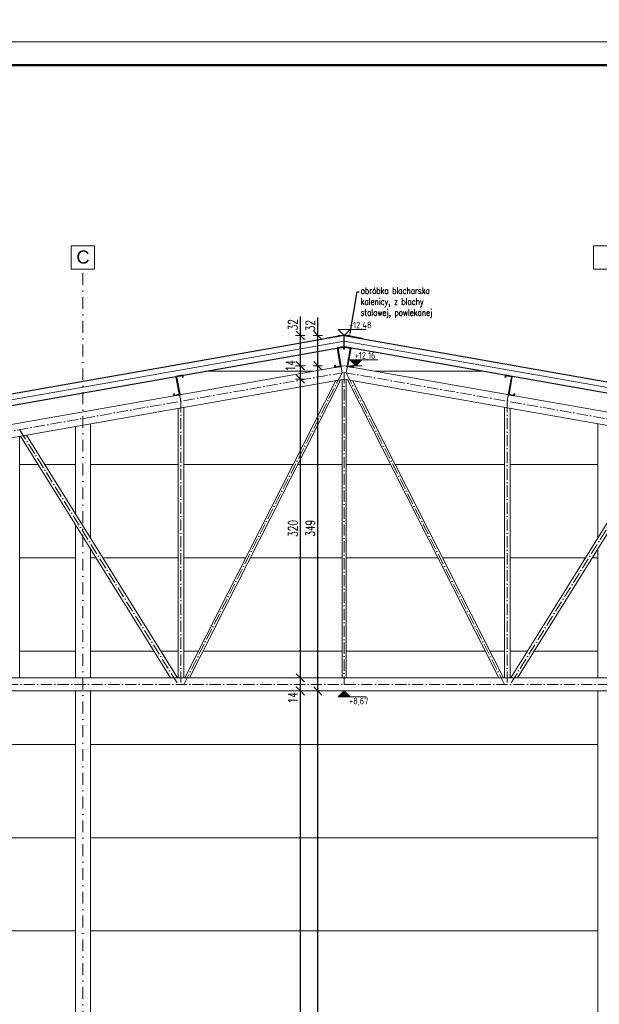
# Model space of a CAD drawing. Header units: millimetres. Extents: x 16720 to 74016, y 25810 to 81213.
# Tile 192 of 256: x 33399 to 34020, y 42804 to 43860. Entities that reach past the tile are written whole.
import ezdxf
from ezdxf import colors
from ezdxf.entities.mleader import LeaderData, LeaderLine
from ezdxf.math import Vec2, Vec3

# ---------------------------------------------------------------- set-up
doc = ezdxf.new("R2010")
doc.units = ezdxf.units.MM
doc.linetypes.add('ACAD_ISO10W100', pattern=[18, 12, -3, 0, -3])
doc.linetypes.add('DASHDOTX2', pattern=[50.8, 25.4, -12.7, 0, -12.7])
for name, color, linetype, lineweight in [('1', 7, 'Continuous', 9), ('_CIENKIE', 35, 'Continuous', 5), ('_IZOLACJA TERM.', 94, 'BATTING', 9), ('_L OPISY', 110, 'Continuous', 9), ('_OBRÓBKA BLACHARSKA', 182, 'Continuous', 13), ('_OPISY', 110, 'Continuous', 9), ('_OŚ', 165, 'DASHDOTX2', 9), ('_PŁYTA WARSTWOWA', 70, 'Continuous', 25), ('_RAMKA', 212, 'Continuous', 9), ('_STAL', 113, 'Continuous', 35), ('_WIDOKOWE', 252, 'Continuous', 9), ('_WYMIAR', 151, 'Continuous', 9)]:
    doc.layers.add(name, color=color, linetype=linetype, lineweight=lineweight)
doc.styles.add('_PRZEKRÓJ 12', font='ARIALNB.TTF', dxfattribs={"height": 12})
doc.styles.add('ISO', font='isocp.shx')
doc.styles.add('ROMANS', font='romans.shx', dxfattribs={"width": 0.8, "height": 17})
doc.styles.add('ROMANS 50', font='romans.shx', dxfattribs={"width": 0.7, "height": 10})
doc.styles.get("Standard").update_dxf_attribs({"font": 'arial.ttf'})
doc.linetypes.add('BATTING', pattern='A,0.00254,-2.54,[134,ltypeshp.shx,S=2.54,R=0,X=-2.54,Y=0],-5.08,[134,ltypeshp.shx,S=2.54,R=180,X=2.54,Y=0],-2.54', length=10.16254)
doc.dimstyles.new('DOM w 50', dxfattribs={"dimscale": 3, "dimtxt": 10, "dimasz": 0.3, "dimexe": 1.25, "dimexo": 2, "dimgap": 1, "dimtad": 1, "dimdec": 0, "dimtxsty": 'ROMANS 50', "dimblk1": 'wymgreg', "dimblk2": 'wymgregII', "dimsah": 1, "dimcen": 2.5, "dimdle": 1, "dimse1": 1, "dimse2": 1, "dimclre": 254, "dimadec": 0, "dimazin": 0, "dimtfac": 1, "dimtdec": 0, "dimtix": 1, "dimtmove": 1, "dimatfit": 3, "dimfxl": 1.25, "dimarcsym": 0})

# ---------------------------------------------------------------- blocks, each defined once
blk = doc.blocks.new('KOTA WYS')
at = {"layer": '_OPISY'}
blk.add_line((-13, -13.1), (13, -13.1), dxfattribs=at)
blk.add_lwpolyline([(13, -0.1), (0, -13.1), (-13, -0.1), (47, -0.1)], dxfattribs=at)
at = {"layer": '_OPISY', "style": '_PRZEKRÓJ 12'}
blk.add_attdef('POZWYK', (9.6, 2.2), '', height=12, dxfattribs=at)
blk = doc.blocks.new('wymgreg')
at = {"layer": '1'}
for p, q in [((0, 0), (-4.9, -4.9)), ((4.8, 0), (-3.9, 0)), ((0, 5.7), (0, -5.7)), ((0, 0), (4.9, 4.9))]:
    blk.add_line(p, q, dxfattribs=at)
blk = doc.blocks.new('wymgregII')
at = {"layer": '1', "rotation": 180}
blk.add_blockref('wymgreg', (0, 0), dxfattribs=at)
blk = doc.blocks.new('*D6470')
at = {"layer": '_WYMIAR', "color": 0, "lineweight": -2}
blk.add_line((35393.8, 43265.2), (35393.8, 43520.3), dxfattribs=at)
at = {"layer": 'Defpoints', "color": 0}
for p in [(33746.7, 43521.2), (35393.8, 43521.2), (35203.3, 43264.3)]:
    blk.add_point(p, dxfattribs=at)
at = {"layer": '_WYMIAR', "color": 0, "linetype": 'ByBlock', "lineweight": -2, "xscale": 0.8999999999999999, "yscale": 0.8999999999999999, "zscale": 0.8999999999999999}
for name, p, rotation in [('wymgregII', (35393.8, 43521.2), 90), ('wymgreg', (35393.8, 43264.3), 270)]:
    blk.add_blockref(name, p, dxfattribs=dict(at, rotation=rotation))
at = {"layer": '_WYMIAR', "color": 0, "insert": (35385.8, 43392.7), "char_height": 10, "attachment_point": 5, "rotation": 90, "style": 'ROMANS 50'}
blk.add_mtext('257', dxfattribs=at)
blk = doc.blocks.new('*D6472')
at = {"layer": '_WYMIAR', "color": 0, "lineweight": -2}
blk.add_line((35414.3, 42213.7), (35414.3, 43520.3), dxfattribs=at)
at = {"layer": 'Defpoints', "color": 0}
for p in [(33746.7, 43521.2), (35414.3, 43521.2), (35191.3, 42212.8)]:
    blk.add_point(p, dxfattribs=at)
at = {"layer": '_WYMIAR', "color": 0, "linetype": 'ByBlock', "lineweight": -2, "xscale": 0.8999999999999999, "yscale": 0.8999999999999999, "zscale": 0.8999999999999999}
for name, p, rotation in [('wymgregII', (35414.3, 43521.2), 90), ('wymgreg', (35414.3, 42212.8), 270)]:
    blk.add_blockref(name, p, dxfattribs=dict(at, rotation=rotation))
at = {"layer": '_WYMIAR', "color": 0, "insert": (35406.3, 42867), "char_height": 10, "attachment_point": 5, "rotation": 90, "style": 'ROMANS 50'}
blk.add_mtext('1308', dxfattribs=at)
blk = doc.blocks.new('*D6474')
at = {"layer": '_WYMIAR', "color": 0, "lineweight": -2}
blk.add_line((32032.6, 42148.7), (32032.6, 43520.3), dxfattribs=at)
at = {"layer": 'Defpoints', "color": 0}
for p in [(32032.6, 43521.2), (33746.7, 43521.2), (32311.7, 42147.8)]:
    blk.add_point(p, dxfattribs=at)
at = {"layer": '_WYMIAR', "color": 0, "linetype": 'ByBlock', "lineweight": -2, "xscale": 0.8999999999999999, "yscale": 0.8999999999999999, "zscale": 0.8999999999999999}
for name, p, rotation in [('wymgregII', (32032.6, 43521.2), 90), ('wymgreg', (32032.6, 42147.8), 270)]:
    blk.add_blockref(name, p, dxfattribs=dict(at, rotation=rotation))
at = {"layer": '_WYMIAR', "color": 0, "insert": (32024.6, 42834.5), "char_height": 10, "attachment_point": 5, "rotation": 90, "style": 'ROMANS 50'}
blk.add_mtext('1373', dxfattribs=at)
blk = doc.blocks.new('*D6479')
at = {"layer": '_WYMIAR', "color": 0, "lineweight": -2}
blk.add_line((32050.1, 43265.2), (32050.1, 43520.3), dxfattribs=at)
at = {"layer": 'Defpoints', "color": 0}
for p in [(32050.1, 43521.2), (33746.7, 43521.2), (32290.1, 43264.3)]:
    blk.add_point(p, dxfattribs=at)
at = {"layer": '_WYMIAR', "color": 0, "linetype": 'ByBlock', "lineweight": -2, "xscale": 0.8999999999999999, "yscale": 0.8999999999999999, "zscale": 0.8999999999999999}
for name, p, rotation in [('wymgregII', (32050.1, 43521.2), 90), ('wymgreg', (32050.1, 43264.3), 270)]:
    blk.add_blockref(name, p, dxfattribs=dict(at, rotation=rotation))
at = {"layer": '_WYMIAR', "color": 0, "insert": (32042.1, 43392.7), "char_height": 10, "attachment_point": 5, "rotation": 90, "style": 'ROMANS 50'}
blk.add_mtext('257', dxfattribs=at)
blk = doc.blocks.new('*D6482')
at = {"layer": '_WYMIAR', "color": 0, "lineweight": -2}
blk.add_line((33699.8, 42265.7), (33699.8, 43139.2), dxfattribs=at)
at = {"layer": 'Defpoints', "color": 0}
for p in [(33699.8, 43140.1), (33731.6, 43140.1), (33681.9, 42264.8)]:
    blk.add_point(p, dxfattribs=at)
at = {"layer": '_WYMIAR', "color": 0, "linetype": 'ByBlock', "lineweight": -2, "xscale": 0.8999999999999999, "yscale": 0.8999999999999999, "zscale": 0.8999999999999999}
for name, p, rotation in [('wymgregII', (33699.8, 43140.1), 90), ('wymgreg', (33699.8, 42264.8), 270)]:
    blk.add_blockref(name, p, dxfattribs=dict(at, rotation=rotation))
at = {"layer": '_WYMIAR', "color": 0, "insert": (33691.8, 42702.4), "char_height": 10, "attachment_point": 5, "rotation": 90, "style": 'ROMANS 50'}
blk.add_mtext('875', dxfattribs=at)
blk = doc.blocks.new('*D6483')
at = {"layer": '_WYMIAR', "color": 0, "lineweight": -2}
blk.add_line((33699.8, 43141), (33699.8, 43153.2), dxfattribs=at)
at = {"layer": 'Defpoints', "color": 0}
for p in [(33699.8, 43154.1), (33731.6, 43154.1), (33731.6, 43140.1)]:
    blk.add_point(p, dxfattribs=at)
at = {"layer": '_WYMIAR', "color": 0, "linetype": 'ByBlock', "lineweight": -2, "xscale": 0.8999999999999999, "yscale": 0.8999999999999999, "zscale": 0.8999999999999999}
for name, p, rotation in [('wymgregII', (33699.8, 43154.1), 90), ('wymgreg', (33699.8, 43140.1), 270)]:
    blk.add_blockref(name, p, dxfattribs=dict(at, rotation=rotation))
at = {"layer": '_WYMIAR', "color": 0, "insert": (33691.8, 43132.8), "char_height": 10, "attachment_point": 5, "rotation": 90, "style": 'ROMANS 50'}
blk.add_mtext('14', dxfattribs=at)
blk = doc.blocks.new('*D6484')
at = {"layer": '_WYMIAR', "color": 0, "lineweight": -2}
blk.add_line((33699.8, 43155), (33699.8, 43473.5), dxfattribs=at)
at = {"layer": 'Defpoints', "color": 0}
for p in [(33699.8, 43474.4), (33746.7, 43474.4), (33731.6, 43154.1)]:
    blk.add_point(p, dxfattribs=at)
at = {"layer": '_WYMIAR', "color": 0, "linetype": 'ByBlock', "lineweight": -2, "xscale": 0.8999999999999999, "yscale": 0.8999999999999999, "zscale": 0.8999999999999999}
for name, p, rotation in [('wymgregII', (33699.8, 43474.4), 90), ('wymgreg', (33699.8, 43154.1), 270)]:
    blk.add_blockref(name, p, dxfattribs=dict(at, rotation=rotation))
at = {"layer": '_WYMIAR', "color": 0, "insert": (33691.8, 43314.3), "char_height": 10, "attachment_point": 5, "rotation": 90, "style": 'ROMANS 50'}
blk.add_mtext('320', dxfattribs=at)
blk = doc.blocks.new('*D6485')
at = {"layer": '_WYMIAR', "color": 0, "lineweight": -2}
blk.add_line((33699.8, 43475.3), (33699.8, 43487.8), dxfattribs=at)
at = {"layer": 'Defpoints', "color": 0}
for p in [(33699.8, 43488.7), (33746.7, 43488.7), (33746.7, 43474.4)]:
    blk.add_point(p, dxfattribs=at)
at = {"layer": '_WYMIAR', "color": 0, "linetype": 'ByBlock', "lineweight": -2, "xscale": 0.8999999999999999, "yscale": 0.8999999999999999, "zscale": 0.8999999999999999}
for name, p, rotation in [('wymgregII', (33699.8, 43488.7), 90), ('wymgreg', (33699.8, 43474.4), 270)]:
    blk.add_blockref(name, p, dxfattribs=dict(at, rotation=rotation))
at = {"layer": '_WYMIAR', "color": 0, "insert": (33689.3, 43488.7), "char_height": 10, "attachment_point": 5, "rotation": 90, "style": 'ROMANS 50'}
blk.add_mtext('14', dxfattribs=at)
blk = doc.blocks.new('*D6486')
at = {"layer": '_WYMIAR', "color": 0, "lineweight": -2}
for p, q in [((33699.8, 43521.2), (33699.8, 43541.3)), ((33699.8, 43489.6), (33699.8, 43520.3))]:
    blk.add_line(p, q, dxfattribs=at)
at = {"layer": 'Defpoints', "color": 0}
for p in [(33699.8, 43521.2), (33746.7, 43521.2), (33746.7, 43488.7)]:
    blk.add_point(p, dxfattribs=at)
at = {"layer": '_WYMIAR', "color": 0, "linetype": 'ByBlock', "lineweight": -2, "xscale": 0.8999999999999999, "yscale": 0.8999999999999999, "zscale": 0.8999999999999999}
for name, p, rotation in [('wymgregII', (33699.8, 43521.2), 90), ('wymgreg', (33699.8, 43488.7), 270)]:
    blk.add_blockref(name, p, dxfattribs=dict(at, rotation=rotation))
at = {"layer": '_WYMIAR', "color": 0, "insert": (33691.8, 43532.6), "char_height": 10, "attachment_point": 5, "rotation": 90, "style": 'ROMANS 50'}
blk.add_mtext('32', dxfattribs=at)
blk = doc.blocks.new('*D6489')
at = {"layer": '_WYMIAR', "color": 0, "lineweight": -2}
blk.add_line((33718.5, 42273.7), (33718.5, 43139.2), dxfattribs=at)
at = {"layer": 'Defpoints', "color": 0}
for p in [(33718.5, 43140.1), (33722.1, 43140.1), (33733, 42272.8)]:
    blk.add_point(p, dxfattribs=at)
at = {"layer": '_WYMIAR', "color": 0, "linetype": 'ByBlock', "lineweight": -2, "xscale": 0.8999999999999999, "yscale": 0.8999999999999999, "zscale": 0.8999999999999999}
for name, p, rotation in [('wymgregII', (33718.5, 43140.1), 90), ('wymgreg', (33718.5, 42272.8), 270)]:
    blk.add_blockref(name, p, dxfattribs=dict(at, rotation=rotation))
at = {"layer": '_WYMIAR', "color": 0, "insert": (33710.5, 42706.4), "char_height": 10, "attachment_point": 5, "rotation": 90, "style": 'ROMANS 50'}
blk.add_mtext('867', dxfattribs=at)
blk = doc.blocks.new('*D6490')
at = {"layer": '_WYMIAR', "color": 0, "lineweight": -2}
blk.add_line((33718.5, 43141), (33718.5, 43487.8), dxfattribs=at)
at = {"layer": 'Defpoints', "color": 0}
for p in [(33718.5, 43488.7), (33746.7, 43488.7), (33722.1, 43140.1)]:
    blk.add_point(p, dxfattribs=at)
at = {"layer": '_WYMIAR', "color": 0, "linetype": 'ByBlock', "lineweight": -2, "xscale": 0.8999999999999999, "yscale": 0.8999999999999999, "zscale": 0.8999999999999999}
for name, p, rotation in [('wymgregII', (33718.5, 43488.7), 90), ('wymgreg', (33718.5, 43140.1), 270)]:
    blk.add_blockref(name, p, dxfattribs=dict(at, rotation=rotation))
at = {"layer": '_WYMIAR', "color": 0, "insert": (33710.5, 43314.4), "char_height": 10, "attachment_point": 5, "rotation": 90, "style": 'ROMANS 50'}
blk.add_mtext('349', dxfattribs=at)
blk = doc.blocks.new('*D6491')
at = {"layer": '_WYMIAR', "color": 0, "lineweight": -2}
for p, q in [((33718.5, 43521.2), (33718.5, 43540.3)), ((33718.5, 43489.6), (33718.5, 43520.3))]:
    blk.add_line(p, q, dxfattribs=at)
at = {"layer": 'Defpoints', "color": 0}
for p in [(33718.5, 43521.2), (33746.7, 43521.2), (33746.7, 43488.7)]:
    blk.add_point(p, dxfattribs=at)
at = {"layer": '_WYMIAR', "color": 0, "linetype": 'ByBlock', "lineweight": -2, "xscale": 0.8999999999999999, "yscale": 0.8999999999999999, "zscale": 0.8999999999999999}
for name, p, rotation in [('wymgregII', (33718.5, 43521.2), 90), ('wymgreg', (33718.5, 43488.7), 270)]:
    blk.add_blockref(name, p, dxfattribs=dict(at, rotation=rotation))
at = {"layer": '_WYMIAR', "color": 0, "insert": (33710.5, 43531.6), "char_height": 10, "attachment_point": 5, "rotation": 90, "style": 'ROMANS 50'}
blk.add_mtext('32', dxfattribs=at)
blk = doc.blocks.new('*D6659')
at = {"layer": '_WYMIAR', "color": 0, "lineweight": -2}
blk.add_line((32013.4, 43265.2), (32013.4, 43520.3), dxfattribs=at)
at = {"layer": 'Defpoints', "color": 0}
for p in [(32013.4, 43521.2), (33746.7, 43521.2), (32290.1, 43264.3)]:
    blk.add_point(p, dxfattribs=at)
at = {"layer": '_WYMIAR', "color": 0, "linetype": 'ByBlock', "lineweight": -2, "xscale": 0.8999999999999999, "yscale": 0.8999999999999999, "zscale": 0.8999999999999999}
for name, p, rotation in [('wymgregII', (32013.4, 43521.2), 90), ('wymgreg', (32013.4, 43264.3), 270)]:
    blk.add_blockref(name, p, dxfattribs=dict(at, rotation=rotation))
at = {"layer": '_WYMIAR', "color": 0, "insert": (32005.4, 43392.7), "char_height": 10, "attachment_point": 5, "rotation": 90, "style": 'ROMANS 50'}
blk.add_mtext('257', dxfattribs=at)
blk = doc.blocks.new('*D6663')
at = {"layer": '_WYMIAR', "color": 0, "lineweight": -2}
blk.add_line((31996, 42271.7), (31996, 43520.3), dxfattribs=at)
at = {"layer": 'Defpoints', "color": 0}
for p in [(31996, 43521.2), (33746.7, 43521.2), (32293.6, 42270.8)]:
    blk.add_point(p, dxfattribs=at)
at = {"layer": '_WYMIAR', "color": 0, "linetype": 'ByBlock', "lineweight": -2, "xscale": 0.8999999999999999, "yscale": 0.8999999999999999, "zscale": 0.8999999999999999}
for name, p, rotation in [('wymgregII', (31996, 43521.2), 90), ('wymgreg', (31996, 42270.8), 270)]:
    blk.add_blockref(name, p, dxfattribs=dict(at, rotation=rotation))
at = {"layer": '_WYMIAR', "color": 0, "insert": (31988, 42896), "char_height": 10, "attachment_point": 5, "rotation": 90, "style": 'ROMANS 50'}
blk.add_mtext('1250', dxfattribs=at)

msp = doc.modelspace()

# ---------------------------------------------------------------- hatches: boundary and pattern name
at = {"layer": '_L OPISY'}
h = msp.add_hatch(color=110, dxfattribs=at)
h.dxf.hatch_style = 1
h.paths.add_polyline_path([(33752.8, 43495.2), (33759.3, 43488.7), (33765.8, 43495.2)])
h = msp.add_hatch(color=110, dxfattribs=at)
h.dxf.hatch_style = 1
h.paths.add_polyline_path([(33740.2, 43133.6), (33746.7, 43140.1), (33753.2, 43133.6)])

# ---------------------------------------------------------------- linework, layer by layer
at = {"layer": '_CIENKIE', "color": 157}
for p, q in [((33713.2, 43482.8), (33598, 43482.8)), ((33895.4, 43482.8), (33780.2, 43482.8)), ((33418.5, 43382.8), (33398.8, 43382.8)), ((33458.7, 43382.8), (33425.7, 43382.8)), ((33568.6, 43382.8), (33474.7, 43382.8)), ((33692, 43382.8), (33574.7, 43382.8)), ((33744.5, 43382.8), (33697, 43382.8)), ((33796.5, 43382.8), (33748.9, 43382.8)), ((33918.7, 43382.8), (33801.4, 43382.8)), ((34018.7, 43382.8), (33924.8, 43382.8)), ((33458.7, 43282.8), (33398.8, 43282.8)), ((33480.7, 43282.8), (33474.7, 43282.8)), ((33568.6, 43282.8), (33487.9, 43282.8)), ((33641.2, 43282.8), (33574.7, 43282.8)), ((33744.5, 43282.8), (33646.1, 43282.8)), ((33847.3, 43282.8), (33748.9, 43282.8)), ((33918.7, 43282.8), (33852.2, 43282.8)), ((34005.5, 43282.8), (33924.8, 43282.8)), ((34018.7, 43282.8), (34012.7, 43282.8)), ((33458.7, 43182.8), (33398.8, 43182.8)), ((33542.9, 43182.8), (33474.7, 43182.8)), ((33568.6, 43182.8), (33550.1, 43182.8)), ((33590.4, 43182.8), (33574.7, 43182.8)), ((33744.5, 43182.8), (33595.3, 43182.8)), ((33898.1, 43182.8), (33748.9, 43182.8)), ((33918.7, 43182.8), (33903, 43182.8)), ((33943.3, 43182.8), (33924.8, 43182.8)), ((34018.7, 43182.8), (33950.6, 43182.8)), ((33458.7, 43082.8), (32914.7, 43082.8)), ((34018.7, 43082.8), (33474.7, 43082.8)), ((33458.7, 42982.8), (32914.7, 42982.8)), ((34018.7, 42982.8), (33474.7, 42982.8)), ((33458.7, 42882.8), (32914.7, 42882.8)), ((34018.7, 42882.8), (33474.7, 42882.8))]:
    msp.add_line(p, q, dxfattribs=at)
at = {"layer": '_IZOLACJA TERM.', "ltscale": 0.58}
for p, q in [((33746.7, 43515.1), (32989.4, 43381.5)), ((34504, 43381.5), (33746.7, 43515.1))]:
    msp.add_line(p, q, dxfattribs=at)
at = {"layer": '_OBRÓBKA BLACHARSKA'}
msp.add_lwpolyline([(33727, 43518.2), (33746.7, 43521.7), (33766.4, 43518.2)], dxfattribs=at)
at = {"layer": '_OŚ', "ltscale": 0.5}
msp.add_line((33466.7, 41994.1), (33466.7, 43592.2), dxfattribs=at)
at = {"layer": '_OŚ', "linetype": 'ACAD_ISO10W100'}
for p, q in [((33744.5, 43481.2), (33739.7, 43508.4)), ((33748.9, 43481.2), (33753.7, 43508.4)), ((33746.7, 43481.5), (32332.2, 43232.1)), ((33574.7, 43147.1), (33744.5, 43481.2)), ((33746.7, 43481.5), (35161.2, 43232.1)), ((33746.7, 43481.5), (33746.7, 43147.1)), ((33918.7, 43147.1), (33748.9, 43481.2)), ((33571.7, 43450.7), (33566.9, 43478)), ((33921.7, 43450.7), (33926.5, 43478)), ((33571.7, 43450.7), (33571.7, 43147.1)), ((33921.7, 43450.7), (33921.7, 43147.1)), ((33398.8, 43420.2), (33568.6, 43147.1)), ((34094.6, 43420.2), (33924.8, 43147.1)), ((34971.9, 43147.1), (32521.5, 43147.1))]:
    msp.add_line(p, q, dxfattribs=at)
at = {"layer": '_OŚ', "linetype": 'ByBlock'}
for points in [[(33454.2, 43592.2), (33479.2, 43592.2), (33479.2, 43617.2), (33454.2, 43617.2)], [(34014.2, 43592.2), (34039.2, 43592.2), (34039.2, 43617.2), (34014.2, 43617.2)]]:
    msp.add_lwpolyline(points, close=True, dxfattribs=at)
at = {"layer": '_PŁYTA WARSTWOWA'}
for points in [[(33746.7, 43521.2), (32988.4, 43387.4), (32990.5, 43375.6), (33746.7, 43509)], [(33746.7, 43521.2), (34505, 43387.4), (34502.9, 43375.6), (33746.7, 43509)]]:
    msp.add_lwpolyline(points, close=True, dxfattribs=at)
at = {"layer": '_RAMKA', "color": 0}
msp.add_lwpolyline([(30071.5, 48035.8), (41071.5, 48035.8), (41071.5, 43835.8), (30071.5, 43835.8)], close=True, dxfattribs=at)
at = {"layer": '_RAMKA'}
msp.add_lwpolyline([(30392.4, 43835.8), (36042.4, 43835.8), (36042.4, 41735.8), (30392.4, 41735.8)], close=True, dxfattribs=at)
at = {"layer": '_RAMKA', "const_width": 2.5}
msp.add_lwpolyline([(30417.4, 43810.8), (36017.4, 43810.8), (36017.4, 41760.8), (30492.4, 41760.8), (30492.4, 43220.8), (30417.4, 43220.8)], close=True, dxfattribs=at)
at = {"layer": '_STAL'}
for points in [[(33736.9, 43489.2), (33737.3, 43487.3, 0.36397), (33737.6, 43487), (33743, 43488, 0.414214), (33743.2, 43488.3), (33739.9, 43507.4, -0.414214), (33740, 43507.6), (33745.9, 43508.6, -0.414214), (33746.2, 43508.5), (33746.5, 43506.7), (33746.7, 43506.7), (33746.4, 43508.6, 0.414203), (33746, 43508.8), (33739.9, 43507.8, 0.414214), (33739.7, 43507.4), (33743, 43488.4, -0.414214), (33742.8, 43488.2), (33737.7, 43487.3, -0.414214), (33737.4, 43487.4), (33737.1, 43489.2), (33736.9, 43489.2)], [(33756.5, 43489.2), (33756.2, 43487.3, -0.36397), (33755.9, 43487), (33750.4, 43488, -0.414214), (33750.2, 43488.3), (33753.5, 43507.4, 0.414214), (33753.4, 43507.6), (33747.5, 43508.6, 0.414214), (33747.2, 43508.5), (33746.9, 43506.7), (33746.7, 43506.7), (33747.1, 43508.6, -0.414203), (33747.4, 43508.8), (33753.5, 43507.8, -0.414214), (33753.8, 43507.4), (33750.4, 43488.4, 0.414214), (33750.6, 43488.2), (33755.7, 43487.3, 0.414214), (33756, 43487.4), (33756.3, 43489.2), (33756.5, 43489.2)], [(33564.1, 43458.7), (33564.4, 43456.8, 0.36397), (33564.7, 43456.6), (33570.1, 43457.5, 0.414214), (33570.4, 43457.9), (33567, 43476.9, -0.414214), (33567.2, 43477.1), (33573.1, 43478.2, -0.414214), (33573.3, 43478), (33573.6, 43476.2), (33573.8, 43476.3), (33573.5, 43478.1, 0.414203), (33573.2, 43478.4), (33567.1, 43477.3, 0.414214), (33566.8, 43476.9), (33570.2, 43457.9, -0.414214), (33570, 43457.7), (33564.8, 43456.8, -0.414214), (33564.6, 43457), (33564.3, 43458.7), (33564.1, 43458.7)], [(33929.3, 43458.7), (33929, 43456.8, -0.36397), (33928.7, 43456.6), (33923.3, 43457.5, -0.414214), (33923, 43457.9), (33926.4, 43476.9, 0.414214), (33926.2, 43477.1), (33920.3, 43478.2, 0.414214), (33920.1, 43478), (33919.8, 43476.2), (33919.6, 43476.3), (33919.9, 43478.1, -0.414203), (33920.3, 43478.4), (33926.4, 43477.3, -0.414214), (33926.6, 43476.9), (33923.3, 43457.9, 0.414214), (33923.4, 43457.7), (33928.6, 43456.8, 0.414214), (33928.8, 43457), (33929.1, 43458.7), (33929.3, 43458.7)]]:
    msp.add_lwpolyline(points, format="xyb", dxfattribs=at)
at = {"layer": '_WIDOKOWE', "ltscale": 2}
for p, q in [((33746.7, 43488.7), (33223, 43396.3)), ((33746.7, 43488.7), (34270.4, 43396.3)), ((33746.7, 43474.4), (33223, 43382.1)), ((33575.8, 43154.1), (33737.9, 43472.9)), ((33580.8, 43154.1), (33743.2, 43473.8)), ((33744.5, 43474.1), (33744.5, 43154.1)), ((33746.7, 43474.4), (34270.4, 43382.1)), ((33748.9, 43474.1), (33748.9, 43154.1)), ((33912.7, 43154.1), (33750.2, 43473.8)), ((33917.6, 43154.1), (33755.6, 43472.9)), ((33568.6, 43443), (33568.6, 43154.1)), ((33574.7, 43444.1), (33574.7, 43154.1)), ((33918.7, 43444.1), (33918.7, 43154.1)), ((33924.8, 43443), (33924.8, 43154.1)), ((33398.8, 43413.1), (33398.8, 43154.1)), ((33399.6, 43413.2), (33560.7, 43154.1)), ((33406.1, 43414.4), (33567.9, 43154.1)), ((34087.3, 43414.4), (33925.5, 43154.1)), ((34093.9, 43413.2), (33932.8, 43154.1)), ((34270.4, 43154.1), (33223, 43154.1)), ((34270.4, 43140.1), (33223, 43140.1))]:
    msp.add_line(p, q, dxfattribs=at)
at = {"layer": '_WIDOKOWE', "color": 157, "ltscale": 2}
for p, q in [((33458.7, 43329.7), (33458.7, 43423.7)), ((33474.7, 43304), (33474.7, 43426.5)), ((34018.7, 43304), (34018.7, 43426.5)), ((33458.7, 43154.1), (33458.7, 43318.1)), ((33474.7, 43154.1), (33474.7, 43292.4)), ((34018.7, 43154.1), (34018.7, 43292.4)), ((33458.7, 42272.8), (33458.7, 43140.1)), ((33474.7, 42272.8), (33474.7, 43140.1)), ((34018.7, 42272.8), (34018.7, 43140.1))]:
    msp.add_line(p, q, dxfattribs=at)

# ---------------------------------------------------------------- block references
at = {"layer": '_L OPISY'}
ref = msp.add_blockref('KOTA WYS', (33746.7, 43527.7), dxfattribs=dict(at, xscale=0.5, yscale=0.5, zscale=0.5))
ref.add_attrib('POZWYK', '+12,48', (33752, 43528.8), dxfattribs={"layer": '_OPISY', "height": 7, "style": 'ISO'})
ref = msp.add_blockref('KOTA WYS', (33759.3, 43495.2), dxfattribs=dict(at, xscale=0.5, yscale=0.5, zscale=0.5))
ref.add_attrib('POZWYK', '+12,16', (33758.1, 43496.3), dxfattribs={"layer": '_OPISY', "height": 7, "style": 'ISO'})
ref = msp.add_blockref('KOTA WYS', (33746.7, 43133.6), dxfattribs=dict(at, xscale=-0.5, yscale=0.5, zscale=0.5, rotation=180.000000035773))
ref.add_attrib('POZWYK', '+8,67', (33752, 43125.8), dxfattribs={"layer": '_OPISY', "height": 7, "style": 'ISO'})

# ---------------------------------------------------------------- texts
at = {"layer": '_OPISY', "insert": (33466.7, 43605.1), "char_height": 14, "attachment_point": 5}
msp.add_mtext_dynamic_manual_height_columns('\\pxqc;C', width=127.013, gutter_width=12.5, heights=[0], dxfattribs=at)

# ---------------------------------------------------------------- dimensions: what is measured, and where the dimension line sits
at = {"layer": '_WYMIAR'}
for base, p1, p2, picture, middle in [((33699.7963, 43521.152), (33746.7093, 43488.6591), (33746.7093, 43521.152), '*D6486', (33700.414, 43532.5949)), ((33718.4653, 43521.152), (33746.7093, 43488.6591), (33746.7093, 43521.152), '*D6491', (33719.6554, 43531.6238)), ((33699.8, 43488.7), (33746.7, 43474.4), (33746.7, 43488.7), '*D6485', (33697.3, 43488.7)), ((33699.8, 43154.1), (33731.6, 43140.1), (33731.6, 43154.1), '*D6483', (33699.8, 43132.8))]:
    dim = msp.add_linear_dim(base=base, p1=p1, p2=p2, angle=90, dimstyle='DOM w 50', dxfattribs=at)
    dim.commit()
    dim.dimension.update_dxf_attribs({"geometry": picture, "text_midpoint": middle, "dimtype": 160})
for base, p1, picture, middle in [((31996, 43521.2), (32293.6, 42270.8), '*D6663', (31988, 42896)), ((32013.4, 43521.2), (32290.1, 43264.3), '*D6659', (32005.4, 43392.7)), ((32032.6, 43521.2), (32311.7, 42147.8), '*D6474', (32024.6, 42834.5)), ((32050.1, 43521.2), (32290.1, 43264.3), '*D6479', (32042.1, 43392.7))]:
    dim = msp.add_linear_dim(base=base, p1=p1, p2=(33746.7, 43521.2), angle=90, dimstyle='DOM w 50', override={"dimtxsty": 'ROMANS 50'}, dxfattribs=at)
    dim.commit()
    dim.dimension.update_dxf_attribs({"geometry": picture, "text_midpoint": middle})
for base, p1, p2, picture, middle in [((35393.8, 43521.2), (35203.3, 43264.3), (33746.7, 43521.2), '*D6470', (35385.8, 43392.7)), ((35414.3, 43521.2), (35191.3, 42212.8), (33746.7, 43521.2), '*D6472', (35406.3, 42867)), ((33718.5, 43488.7), (33722.1, 43140.1), (33746.7, 43488.7), '*D6490', (33710.5, 43314.4)), ((33699.8, 43474.4), (33731.6, 43154.1), (33746.7, 43474.4), '*D6484', (33691.8, 43314.3)), ((33699.8, 43140.1), (33681.9, 42264.8), (33731.6, 43140.1), '*D6482', (33691.8, 42702.4)), ((33718.5, 43140.1), (33733, 42272.8), (33722.1, 43140.1), '*D6489', (33710.5, 42706.4))]:
    dim = msp.add_linear_dim(base=base, p1=p1, p2=p2, angle=90, dimstyle='DOM w 50', dxfattribs=at)
    dim.commit()
    dim.dimension.update_dxf_attribs({"geometry": picture, "text_midpoint": middle})

# ---------------------------------------------------------------- leaders
at = {"layer": '_OPISY'}
ml = msp.add_multileader_mtext('Standard', dxfattribs=at)
ml.set_content('{\\Fsimplex|c238;obróbka blacharska\\Pkalenicy, z blachy \\Pstalowej, powlekanej }', color=256, style='ROMANS')
ml.set_leader_properties()
ml.build(insert=Vec2(0, 0))
ml.multileader.update_dxf_attribs({"dogleg_length": 2, "arrow_head_size": 3})
ctx = ml.context
ctx.base_point, ctx.char_height, ctx.arrow_head_size, ctx.landing_gap_size, ctx.plane_origin, ctx.plane_x_axis, ctx.plane_y_axis = Vec3(33763, 43567.9), 7, 3, 1.5, Vec3(34000.1, 43372.6), Vec3(1, 0, 0), Vec3(0, 1, 0)
ctx.text_align_type = 2
notes = []
notes.append((ctx, [(1, (1, 1, 0), (33760.7, 43567.9), (1, 0, 0), 2.29, [(0, [(33752.6, 43520.6)], 0, [])])]))
ctx.mtext.insert, ctx.mtext.text_direction, ctx.mtext.flow_direction = Vec3(33764.5, 43572.6), Vec3(1, 0, 0), 5
for ctx, leaders in notes:
    for number, flags, end, landing, length, lines in leaders:
        leader = LeaderData()
        leader.index, (leader.has_last_leader_line, leader.has_dogleg_vector, leader.attachment_direction) = number, flags
        leader.last_leader_point, leader.dogleg_vector, leader.dogleg_length = Vec3(end), Vec3(landing), length
        for number, points, colour, breaks in lines:
            line = LeaderLine()
            line.index, line.vertices, line.color, line.breaks = number, Vec3.list(points), colors.encode_raw_color(colour), breaks
            leader.lines.append(line)
        ctx.leaders.append(leader)

doc.saveas('drawing.dxf')
